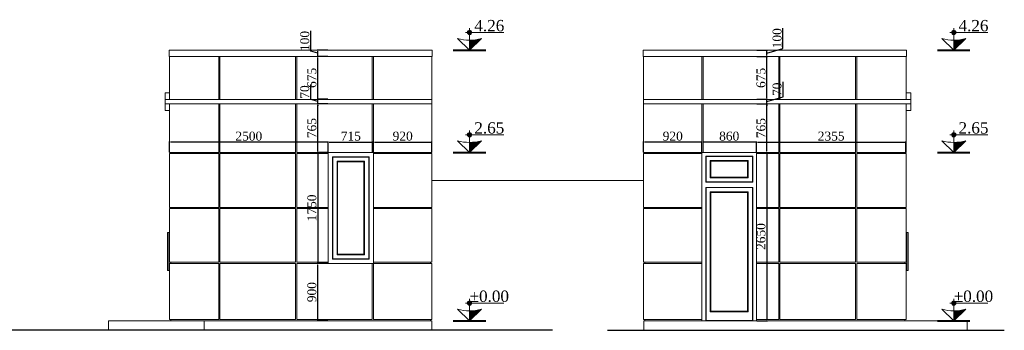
# Model space of a CAD drawing. Header units: feet. Extents: x 1874736 to 1903466, y 4612121 to 4660829.
# Tile 9 of 16: x 1887949 to 1903466, y 4642747 to 4647635. Entities that reach past the tile are written whole.
import ezdxf

# ---------------------------------------------------------------- set-up
doc = ezdxf.new("R2010")
doc.units = ezdxf.units.FT
doc.header["$MEASUREMENT"] = 0
doc.header["$PDMODE"] = 98
doc.header["$PDSIZE"] = 0.3
doc.styles.get("Standard").update_dxf_attribs({"font": 'times.ttf'})
doc.dimstyles.new('ISO-25', dxfattribs={"dimscale": 15, "dimtxt": 20, "dimasz": 2.5, "dimexe": 1.25, "dimexo": 0.625, "dimgap": 3, "dimtad": 1, "dimdec": 0, "dimtxsty": 'Standard', "dimcen": 2.5, "dimadec": 0, "dimazin": 0, "dimtfac": 1, "dimtdec": 0, "dimtmove": 0, "dimatfit": 3, "dimfxl": 1.25, "dimarcsym": 0})

# ---------------------------------------------------------------- blocks, each defined once
blk = doc.blocks.new('*D4981')
at = {"color": 0, "lineweight": -2, "transparency": 16777216}
for p, q in [((1892810, 4645551), (1892810, 4645719)), ((1892828, 4645710), (1893508, 4645710)), ((1893525, 4645551), (1893525, 4645719))]:
    blk.add_line(p, q, dxfattribs=at)
at = {"color": 0, "lineweight": 30, "transparency": 16777216}
for points in [[(1892828, 4645713), (1892828, 4645707), (1892810, 4645710)], [(1893508, 4645713), (1893508, 4645707), (1893525, 4645710)]]:
    blk.add_solid(points, dxfattribs=at)
at = {"layer": 'Defpoints', "color": 0, "lineweight": 30, "transparency": 16777216}
for p in [(1893525, 4645710), (1892810, 4645547), (1893525, 4645547)]:
    blk.add_point(p, dxfattribs=at)
at = {"color": 0, "lineweight": 5, "transparency": 16777216, "insert": (1893168, 4645802), "char_height": 140, "attachment_point": 5}
blk.add_mtext('715', dxfattribs=at)
blk = doc.blocks.new('*D4982')
at = {"color": 0, "lineweight": -2, "transparency": 16777216}
for p, q in [((1893525, 4645551), (1893525, 4645719)), ((1893543, 4645710), (1894428, 4645710)), ((1894445, 4645551), (1894445, 4645719))]:
    blk.add_line(p, q, dxfattribs=at)
at = {"color": 0, "lineweight": 30, "transparency": 16777216}
for points in [[(1893543, 4645713), (1893543, 4645707), (1893525, 4645710)], [(1894428, 4645713), (1894428, 4645707), (1894445, 4645710)]]:
    blk.add_solid(points, dxfattribs=at)
at = {"layer": 'Defpoints', "color": 0, "lineweight": 30, "transparency": 16777216}
for p in [(1894445, 4645710), (1893525, 4645547), (1894445, 4645547)]:
    blk.add_point(p, dxfattribs=at)
at = {"color": 0, "lineweight": 5, "transparency": 16777216, "insert": (1893985, 4645802), "char_height": 140, "attachment_point": 5}
blk.add_mtext('920', dxfattribs=at)
blk = doc.blocks.new('*D5003')
at = {"color": 0, "lineweight": -2, "transparency": 16777216}
for p, q in [((1890310, 4645551), (1890310, 4645719)), ((1892793, 4645710), (1890328, 4645710)), ((1892810, 4645551), (1892810, 4645719))]:
    blk.add_line(p, q, dxfattribs=at)
at = {"color": 0, "lineweight": 30, "transparency": 16777216}
for points in [[(1890328, 4645713), (1890328, 4645707), (1890310, 4645710)], [(1892793, 4645713), (1892793, 4645707), (1892810, 4645710)]]:
    blk.add_solid(points, dxfattribs=at)
at = {"layer": 'Defpoints', "color": 0, "lineweight": 30, "transparency": 16777216}
for p in [(1890310, 4645710), (1890310, 4645547), (1892810, 4645547)]:
    blk.add_point(p, dxfattribs=at)
at = {"color": 0, "lineweight": 5, "transparency": 16777216, "insert": (1891560, 4645802), "char_height": 140, "attachment_point": 5}
blk.add_mtext('2500', dxfattribs=at)
blk = doc.blocks.new('*D4983')
at = {"color": 0, "lineweight": -2, "transparency": 16777216}
for p, q in [((1892806, 4645547), (1892638, 4645547)), ((1892647, 4645529), (1892647, 4643814)), ((1892806, 4643797), (1892638, 4643797))]:
    blk.add_line(p, q, dxfattribs=at)
at = {"color": 0, "lineweight": 30, "transparency": 16777216}
for points in [[(1892644, 4645529), (1892650, 4645529), (1892647, 4645547)], [(1892644, 4643814), (1892650, 4643814), (1892647, 4643797)]]:
    blk.add_solid(points, dxfattribs=at)
at = {"layer": 'Defpoints', "color": 0, "lineweight": 30, "transparency": 16777216}
for p in [(1892810, 4645547), (1892647, 4643797), (1892810, 4643797)]:
    blk.add_point(p, dxfattribs=at)
at = {"color": 0, "lineweight": 5, "transparency": 16777216, "insert": (1892554, 4644672), "char_height": 140, "attachment_point": 5, "rotation": 90}
blk.add_mtext('1750', dxfattribs=at)
blk = doc.blocks.new('*D4984')
at = {"color": 0, "lineweight": -2, "transparency": 16777216}
for p, q in [((1892806, 4643797), (1892638, 4643797)), ((1892647, 4642914), (1892647, 4643779)), ((1892806, 4642897), (1892638, 4642897))]:
    blk.add_line(p, q, dxfattribs=at)
at = {"color": 0, "lineweight": 30, "transparency": 16777216}
for points in [[(1892644, 4643779), (1892650, 4643779), (1892647, 4643797)], [(1892644, 4642914), (1892650, 4642914), (1892647, 4642897)]]:
    blk.add_solid(points, dxfattribs=at)
at = {"layer": 'Defpoints', "color": 0, "lineweight": 30, "transparency": 16777216}
for p in [(1892647, 4643797), (1892810, 4643797), (1892810, 4642897)]:
    blk.add_point(p, dxfattribs=at)
at = {"color": 0, "lineweight": 5, "transparency": 16777216, "insert": (1892554, 4643347), "char_height": 140, "attachment_point": 5, "rotation": 90}
blk.add_mtext('900', dxfattribs=at)
blk = doc.blocks.new('*D5004')
at = {"color": 0, "lineweight": -2, "transparency": 16777216}
for p, q in [((1892806, 4646312), (1892638, 4646312)), ((1892647, 4645564), (1892647, 4646294)), ((1892806, 4645547), (1892638, 4645547))]:
    blk.add_line(p, q, dxfattribs=at)
at = {"color": 0, "lineweight": 30, "transparency": 16777216}
for points in [[(1892644, 4646294), (1892650, 4646294), (1892647, 4646312)], [(1892644, 4645564), (1892650, 4645564), (1892647, 4645547)]]:
    blk.add_solid(points, dxfattribs=at)
at = {"layer": 'Defpoints', "color": 0, "lineweight": 30, "transparency": 16777216}
for p in [(1892647, 4646312), (1892810, 4646312), (1892810, 4645547)]:
    blk.add_point(p, dxfattribs=at)
at = {"color": 0, "lineweight": 5, "transparency": 16777216, "insert": (1892554, 4645929), "char_height": 140, "attachment_point": 5, "rotation": 90}
blk.add_mtext('765', dxfattribs=at)
blk = doc.blocks.new('*D5005')
at = {"color": 0, "lineweight": -2, "transparency": 16777216}
for p, q in [((1892535, 4646380), (1892535, 4646614)), ((1892647, 4646399), (1892647, 4646417)), ((1892647, 4646347), (1892535, 4646380)), ((1892806, 4646382), (1892638, 4646382)), ((1892806, 4646312), (1892638, 4646312)), ((1892647, 4646312), (1892647, 4646382)), ((1892647, 4646312), (1892647, 4646382)), ((1892647, 4646294), (1892647, 4646277))]:
    blk.add_line(p, q, dxfattribs=at)
at = {"color": 0, "lineweight": 30, "transparency": 16777216}
for points in [[(1892644, 4646399), (1892650, 4646399), (1892647, 4646382)], [(1892644, 4646294), (1892650, 4646294), (1892647, 4646312)]]:
    blk.add_solid(points, dxfattribs=at)
at = {"layer": 'Defpoints', "color": 0, "lineweight": 30, "transparency": 16777216}
for p in [(1892647, 4646382), (1892810, 4646382), (1892810, 4646312)]:
    blk.add_point(p, dxfattribs=at)
at = {"color": 0, "lineweight": 5, "transparency": 16777216, "insert": (1892443, 4646497), "char_height": 140, "attachment_point": 5, "rotation": 90}
blk.add_mtext('70', dxfattribs=at)
blk = doc.blocks.new('*D4985')
at = {"color": 0, "lineweight": -2, "transparency": 16777216}
for p, q in [((1892806, 4647057), (1892638, 4647057)), ((1892647, 4646399), (1892647, 4647039)), ((1892806, 4646382), (1892638, 4646382))]:
    blk.add_line(p, q, dxfattribs=at)
at = {"color": 0, "lineweight": 30, "transparency": 16777216}
for points in [[(1892644, 4647039), (1892650, 4647039), (1892647, 4647057)], [(1892644, 4646399), (1892650, 4646399), (1892647, 4646382)]]:
    blk.add_solid(points, dxfattribs=at)
at = {"layer": 'Defpoints', "color": 0, "lineweight": 30, "transparency": 16777216}
for p in [(1892647, 4647057), (1892810, 4647057), (1892810, 4646382)]:
    blk.add_point(p, dxfattribs=at)
at = {"color": 0, "lineweight": 5, "transparency": 16777216, "insert": (1892554, 4646719), "char_height": 140, "attachment_point": 5, "rotation": 90}
blk.add_mtext('675', dxfattribs=at)
blk = doc.blocks.new('*D4986')
at = {"color": 0, "lineweight": -2, "transparency": 16777216}
for p, q in [((1892535, 4647140), (1892535, 4647460)), ((1892647, 4647107), (1892535, 4647140)), ((1892806, 4647157), (1892638, 4647157)), ((1892806, 4647057), (1892638, 4647057)), ((1892647, 4647074), (1892647, 4647139))]:
    blk.add_line(p, q, dxfattribs=at)
at = {"color": 0, "lineweight": 30, "transparency": 16777216}
for points in [[(1892644, 4647139), (1892650, 4647139), (1892647, 4647157)], [(1892644, 4647074), (1892650, 4647074), (1892647, 4647057)]]:
    blk.add_solid(points, dxfattribs=at)
at = {"layer": 'Defpoints', "color": 0, "lineweight": 30, "transparency": 16777216}
for p in [(1892647, 4647157), (1892810, 4647157), (1892810, 4647057)]:
    blk.add_point(p, dxfattribs=at)
at = {"color": 0, "lineweight": 5, "transparency": 16777216, "insert": (1892443, 4647300), "char_height": 140, "attachment_point": 5, "rotation": 90}
blk.add_mtext('100', dxfattribs=at)
blk = doc.blocks.new('A$C308031FF')
at = {"color": 0, "linetype": 'Continuous', "lineweight": 0, "extrusion": (0, 1, 0)}
for p, q in [((-40736, 35), (-36586, 35)), ((-40736, -65), (-40736, 35)), ((-36586, -65), (-36586, 35)), ((-40736, -65), (-36586, -65)), ((-40731, -740), (-40731, -65)), ((-39811, -740), (-39811, -65)), ((-39791, -65), (-39791, -740)), ((-38601, -740), (-38601, -65)), ((-38581, -65), (-38581, -740)), ((-37391, -740), (-37391, -65)), ((-37371, -65), (-37371, -740)), ((-36591, -740), (-36591, -65)), ((-36521, -740), (-40731, -740)), ((-40731, -810), (-40731, -740)), ((-36591, -635), (-36521, -635)), ((-36521, -645), (-36521, -635)), ((-36521, -717), (-36521, -645)), ((-36521, -717), (-36521, -740)), ((-36521, -740), (-36521, -810)), ((-40731, -810), (-36521, -810)), ((-40731, -1575), (-40731, -810)), ((-39811, -1575), (-39811, -810)), ((-39791, -810), (-39791, -1575)), ((-38601, -1575), (-38601, -810)), ((-38581, -810), (-38581, -1575)), ((-37391, -1575), (-37391, -810)), ((-37371, -810), (-37371, -1575)), ((-36591, -1575), (-36591, -810)), ((-36521, -915), (-36591, -915)), ((-36521, -917), (-36591, -917)), ((-36521, -810), (-36521, -883)), ((-36521, -915), (-36521, -883)), ((-40731, -1575), (-39811, -1575)), ((-39811, -1595), (-40731, -1595)), ((-40731, -2440), (-40731, -1595)), ((-40711, -1575), (-40711, -1595)), ((-39811, -1575), (-39811, -1595)), ((-39791, -1575), (-39811, -1575)), ((-39811, -2440), (-39811, -1595)), ((-39791, -1575), (-38601, -1575)), ((-39751, -2045), (-39751, -1635)), ((-39751, -1635), (-39011, -1635)), ((-39016, -1640), (-39746, -1640)), ((-39746, -1640), (-39746, -2040)), ((-39681, -1975), (-39681, -1705)), ((-39681, -1705), (-39081, -1705)), ((-39081, -1705), (-39081, -1975)), ((-39016, -2040), (-39016, -1640)), ((-39011, -1635), (-39011, -2045)), ((-38951, -1595), (-38951, -1575)), ((-38601, -1595), (-38951, -1595)), ((-38951, -1595), (-38951, -2440)), ((-38601, -2440), (-38601, -1595)), ((-38581, -1575), (-37391, -1575)), ((-37391, -1595), (-38581, -1595)), ((-38581, -1595), (-38581, -2440)), ((-37391, -2440), (-37391, -1595)), ((-37371, -1575), (-36591, -1575)), ((-36591, -1595), (-37371, -1595)), ((-37371, -1595), (-37371, -2440)), ((-36611, -1575), (-36611, -1595)), ((-36591, -2440), (-36591, -1595)), ((-39671, -1965), (-39671, -1715)), ((-39671, -1715), (-39091, -1715)), ((-39091, -1715), (-39091, -1965)), ((-39081, -1975), (-39681, -1975)), ((-39091, -1965), (-39671, -1965)), ((-39011, -2045), (-39751, -2045)), ((-39751, -2125), (-39011, -2125)), ((-39751, -4225), (-39751, -2125)), ((-39746, -2040), (-39016, -2040)), ((-39016, -2130), (-39746, -2130)), ((-39746, -2130), (-39746, -4220)), ((-39016, -4220), (-39016, -2130)), ((-39011, -2125), (-39011, -4225)), ((-39681, -4085), (-39681, -2195)), ((-39681, -2195), (-39081, -2195)), ((-39671, -4075), (-39671, -2205)), ((-39671, -2205), (-39091, -2205)), ((-39091, -2205), (-39091, -4075)), ((-39081, -2195), (-39081, -4085)), ((-40731, -2440), (-39811, -2440)), ((-39811, -2460), (-40731, -2460)), ((-40731, -3305), (-40731, -2460)), ((-40711, -2460), (-40711, -2440)), ((-39811, -2440), (-39811, -2460)), ((-39811, -3305), (-39811, -2460)), ((-38951, -2440), (-38601, -2440)), ((-38951, -2460), (-38951, -2440)), ((-38601, -2460), (-38951, -2460)), ((-38951, -2460), (-38951, -3305)), ((-38601, -3305), (-38601, -2460)), ((-38581, -2440), (-37391, -2440)), ((-37391, -2460), (-38581, -2460)), ((-38581, -2460), (-38581, -3305)), ((-37391, -3305), (-37391, -2460)), ((-37371, -2440), (-36591, -2440)), ((-36591, -2460), (-37371, -2460)), ((-37371, -2460), (-37371, -3305)), ((-36611, -2460), (-36611, -2440)), ((-36591, -3305), (-36591, -2460)), ((-36581, -2895), (-36591, -2895)), ((-36581, -2908), (-36591, -2908)), ((-36571, -2835), (-36581, -2835)), ((-36581, -2836), (-36581, -2895)), ((-36581, -2908), (-36581, -3362)), ((-36562, -2835), (-36571, -2835)), ((-36561, -2836), (-36561, -3434)), ((-40731, -3305), (-39811, -3305)), ((-39811, -3325), (-40731, -3325)), ((-40731, -4205), (-40731, -3325)), ((-40711, -3325), (-40711, -3305)), ((-39811, -3305), (-39811, -3325)), ((-39811, -4205), (-39811, -3325)), ((-38951, -3305), (-38601, -3305)), ((-38951, -3325), (-38951, -3305)), ((-38601, -3325), (-38951, -3325)), ((-38951, -3325), (-38951, -4205)), ((-38601, -4205), (-38601, -3325)), ((-38581, -3305), (-37391, -3305)), ((-37391, -3325), (-38581, -3325)), ((-38581, -3325), (-38581, -4205)), ((-37391, -4205), (-37391, -3325)), ((-37371, -3305), (-36591, -3305)), ((-36591, -3325), (-37371, -3325)), ((-37371, -3325), (-37371, -4205)), ((-36611, -3325), (-36611, -3305)), ((-36591, -4205), (-36591, -3325)), ((-36591, -3362), (-36581, -3362)), ((-36591, -3375), (-36581, -3375)), ((-36581, -3375), (-36581, -3434)), ((-36571, -3435), (-36581, -3435)), ((-36562, -3435), (-36571, -3435)), ((-39081, -4085), (-39681, -4085)), ((-39091, -4075), (-39671, -4075)), ((-40731, -4205), (-39811, -4205)), ((-40726, -4225), (-40396, -4225)), ((-40726, -4375), (-40726, -4225)), ((-40711, -4225), (-40711, -4205)), ((-40396, -4225), (-35632, -4225)), ((-39811, -4205), (-39811, -4225)), ((-39746, -4220), (-39016, -4220)), ((-38951, -4205), (-38601, -4205)), ((-38951, -4225), (-38951, -4205)), ((-38581, -4205), (-37391, -4205)), ((-37371, -4205), (-36591, -4205)), ((-36611, -4225), (-36611, -4205)), ((-35632, -4375), (-35632, -4225))]:
    blk.add_line(p, q, dxfattribs=at)
at = {"lineweight": 30}
blk.add_lwpolyline([(-41299, -4375), (-35045, -4375)], dxfattribs=at)
at = {"color": 0, "linetype": 'Continuous', "lineweight": 0, "extrusion": (0, 0, -1)}
for centre, start, end in [((36581, -2836), 360, 90), ((36562, -2836), 90, 180), ((36581, -3434), 270, 0), ((36562, -3434), 180, 270)]:
    blk.add_arc(centre, 0.667, start, end, dxfattribs=at)
at = {"color": 0, "linetype": 'Continuous', "lineweight": 0}
blk.add_rational_spline([(-36521, -915), (-36521, -917), (-36521, -917)], [0.974993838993, 0.969211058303, 0.968247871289], degree=2, dxfattribs=at)
for points, knots in [([(-36581, -2895), (-36581, -2895), (-36581, -2895), (-36581, -2895), (-36581, -2895), (-36581, -2896), (-36581, -2896), (-36580, -2896), (-36580, -2897), (-36580, -2897), (-36580, -2898), (-36579, -2898), (-36579, -2899), (-36579, -2900), (-36579, -2900), (-36579, -2901), (-36579, -2901), (-36579, -2902)], [47.082861, 47.082861, 47.082861, 47.082861, 49.033796, 49.033796, 50.984731, 50.984731, 52.935666, 52.935666, 54.886602, 54.886602, 56.859238, 56.859238, 58.831875, 58.831875, 60.804512, 60.804512, 62.777149, 62.777149, 62.777149, 62.777149]), ([(-36579, -2902), (-36579, -2902), (-36579, -2903), (-36579, -2904), (-36579, -2904), (-36579, -2905), (-36579, -2905), (-36580, -2906), (-36580, -2906), (-36580, -2907), (-36580, -2907), (-36581, -2908), (-36581, -2908), (-36581, -2908), (-36581, -2908), (-36581, -2908), (-36581, -2908), (-36581, -2908)], [0, 0, 0, 0, 1.972637, 1.972637, 3.945274, 3.945274, 5.91791, 5.91791, 7.890547, 7.890547, 9.841482, 9.841482, 11.792417, 11.792417, 13.743352, 13.743352, 15.694287, 15.694287, 15.694287, 15.694287]), ([(-36579, -3368), (-36579, -3368), (-36579, -3368), (-36579, -3367), (-36579, -3366), (-36579, -3365), (-36579, -3365), (-36580, -3364), (-36580, -3364), (-36580, -3363), (-36580, -3363), (-36581, -3363), (-36581, -3362), (-36581, -3362), (-36581, -3362), (-36581, -3362), (-36581, -3362), (-36581, -3362)], [0, 0, 0, 0, 1.972637, 1.972637, 3.945274, 3.945274, 5.91791, 5.91791, 7.890547, 7.890547, 9.841482, 9.841482, 11.792417, 11.792417, 13.743352, 13.743352, 15.694287, 15.694287, 15.694287, 15.694287]), ([(-36581, -3375), (-36581, -3375), (-36581, -3375), (-36581, -3375), (-36581, -3375), (-36581, -3374), (-36581, -3374), (-36580, -3374), (-36580, -3373), (-36580, -3373), (-36580, -3373), (-36579, -3372), (-36579, -3371), (-36579, -3371), (-36579, -3370), (-36579, -3369), (-36579, -3369), (-36579, -3368)], [47.082861, 47.082861, 47.082861, 47.082861, 49.033796, 49.033796, 50.984731, 50.984731, 52.935666, 52.935666, 54.886602, 54.886602, 56.859238, 56.859238, 58.831875, 58.831875, 60.804512, 60.804512, 62.777149, 62.777149, 62.777149, 62.777149])]:
    blk.add_open_spline(points, degree=3, knots=knots, dxfattribs=at)
blk = doc.blocks.new('*D5018')
at = {"color": 0, "lineweight": -2, "transparency": 16777216}
for p, q in [((1898701, 4645551), (1898701, 4645719)), ((1899543, 4645710), (1898718, 4645710)), ((1899561, 4645551), (1899561, 4645719))]:
    blk.add_line(p, q, dxfattribs=at)
at = {"color": 0, "lineweight": 5, "transparency": 16777216}
for points in [[(1898718, 4645713), (1898718, 4645707), (1898701, 4645710)], [(1899543, 4645713), (1899543, 4645707), (1899561, 4645710)]]:
    blk.add_solid(points, dxfattribs=at)
at = {"layer": 'Defpoints', "color": 0, "lineweight": 5, "transparency": 16777216}
for p in [(1898701, 4645710), (1898701, 4645547), (1899561, 4645547)]:
    blk.add_point(p, dxfattribs=at)
at = {"color": 0, "lineweight": 5, "transparency": 16777216, "insert": (1899131, 4645802), "char_height": 140, "attachment_point": 5}
blk.add_mtext('860', dxfattribs=at)
blk = doc.blocks.new('*D5019')
at = {"color": 0, "lineweight": -2, "transparency": 16777216}
for p, q in [((1897781, 4645551), (1897781, 4645719)), ((1898683, 4645710), (1897798, 4645710)), ((1898701, 4645551), (1898701, 4645719))]:
    blk.add_line(p, q, dxfattribs=at)
at = {"color": 0, "lineweight": 5, "transparency": 16777216}
for points in [[(1897798, 4645713), (1897798, 4645707), (1897781, 4645710)], [(1898683, 4645713), (1898683, 4645707), (1898701, 4645710)]]:
    blk.add_solid(points, dxfattribs=at)
at = {"layer": 'Defpoints', "color": 0, "lineweight": 5, "transparency": 16777216}
for p in [(1897781, 4645710), (1897781, 4645547), (1898701, 4645547)]:
    blk.add_point(p, dxfattribs=at)
at = {"color": 0, "lineweight": 5, "transparency": 16777216, "insert": (1898241, 4645802), "char_height": 140, "attachment_point": 5}
blk.add_mtext('920', dxfattribs=at)
blk = doc.blocks.new('*D5023')
at = {"color": 0, "lineweight": -2, "transparency": 16777216}
for p, q in [((1899561, 4645551), (1899561, 4645719)), ((1899578, 4645710), (1901898, 4645710)), ((1901916, 4645551), (1901916, 4645719))]:
    blk.add_line(p, q, dxfattribs=at)
at = {"color": 0, "lineweight": 5, "transparency": 16777216}
for points in [[(1899578, 4645713), (1899578, 4645707), (1899561, 4645710)], [(1901898, 4645713), (1901898, 4645707), (1901916, 4645710)]]:
    blk.add_solid(points, dxfattribs=at)
at = {"layer": 'Defpoints', "color": 0, "lineweight": 5, "transparency": 16777216}
for p in [(1901916, 4645710), (1899561, 4645547), (1901916, 4645547)]:
    blk.add_point(p, dxfattribs=at)
at = {"color": 0, "lineweight": 5, "transparency": 16777216, "insert": (1900738, 4645802), "char_height": 140, "attachment_point": 5}
blk.add_mtext('2355', dxfattribs=at)
blk = doc.blocks.new('*D5020')
at = {"color": 0, "lineweight": -2, "transparency": 16777216}
for p, q in [((1899565, 4645547), (1899733, 4645547)), ((1899724, 4645529), (1899724, 4642914)), ((1899565, 4642897), (1899733, 4642897))]:
    blk.add_line(p, q, dxfattribs=at)
at = {"color": 0, "lineweight": 5, "transparency": 16777216}
for points in [[(1899721, 4645529), (1899727, 4645529), (1899724, 4645547)], [(1899721, 4642914), (1899727, 4642914), (1899724, 4642897)]]:
    blk.add_solid(points, dxfattribs=at)
at = {"layer": 'Defpoints', "color": 0, "lineweight": 5, "transparency": 16777216}
for p in [(1899561, 4645547), (1899561, 4642897), (1899724, 4642897)]:
    blk.add_point(p, dxfattribs=at)
at = {"color": 0, "lineweight": 5, "transparency": 16777216, "insert": (1899632, 4644222), "char_height": 140, "attachment_point": 5, "rotation": 90}
blk.add_mtext('2650', dxfattribs=at)
blk = doc.blocks.new('*D5024')
at = {"color": 0, "lineweight": -2, "transparency": 16777216}
for p, q in [((1899565, 4646312), (1899733, 4646312)), ((1899724, 4645564), (1899724, 4646294)), ((1899565, 4645547), (1899733, 4645547))]:
    blk.add_line(p, q, dxfattribs=at)
at = {"color": 0, "lineweight": 5, "transparency": 16777216}
for points in [[(1899721, 4646294), (1899727, 4646294), (1899724, 4646312)], [(1899721, 4645564), (1899727, 4645564), (1899724, 4645547)]]:
    blk.add_solid(points, dxfattribs=at)
at = {"layer": 'Defpoints', "color": 0, "lineweight": 5, "transparency": 16777216}
for p in [(1899561, 4646312), (1899724, 4646312), (1899561, 4645547)]:
    blk.add_point(p, dxfattribs=at)
at = {"color": 0, "lineweight": 5, "transparency": 16777216, "insert": (1899632, 4645929), "char_height": 140, "attachment_point": 5, "rotation": 90}
blk.add_mtext('765', dxfattribs=at)
blk = doc.blocks.new('*D5025')
at = {"color": 0, "lineweight": -2, "transparency": 16777216}
for p, q in [((1899979, 4646423), (1899979, 4646657)), ((1899724, 4646347), (1899979, 4646423)), ((1899724, 4646399), (1899724, 4646417)), ((1899565, 4646382), (1899733, 4646382)), ((1899565, 4646312), (1899733, 4646312)), ((1899724, 4646312), (1899724, 4646382)), ((1899724, 4646312), (1899724, 4646382)), ((1899724, 4646294), (1899724, 4646277))]:
    blk.add_line(p, q, dxfattribs=at)
at = {"color": 0, "lineweight": 5, "transparency": 16777216}
for points in [[(1899721, 4646399), (1899727, 4646399), (1899724, 4646382)], [(1899721, 4646294), (1899727, 4646294), (1899724, 4646312)]]:
    blk.add_solid(points, dxfattribs=at)
at = {"layer": 'Defpoints', "color": 0, "lineweight": 5, "transparency": 16777216}
for p in [(1899561, 4646382), (1899561, 4646312), (1899724, 4646382)]:
    blk.add_point(p, dxfattribs=at)
at = {"color": 0, "lineweight": 5, "transparency": 16777216, "insert": (1899886, 4646540), "char_height": 140, "attachment_point": 5, "rotation": 90}
blk.add_mtext('70', dxfattribs=at)
blk = doc.blocks.new('*D5021')
at = {"color": 0, "lineweight": -2, "transparency": 16777216}
for p, q in [((1899565, 4647057), (1899733, 4647057)), ((1899724, 4646399), (1899724, 4647039)), ((1899565, 4646382), (1899733, 4646382))]:
    blk.add_line(p, q, dxfattribs=at)
at = {"color": 0, "lineweight": 5, "transparency": 16777216}
for points in [[(1899721, 4647039), (1899727, 4647039), (1899724, 4647057)], [(1899721, 4646399), (1899727, 4646399), (1899724, 4646382)]]:
    blk.add_solid(points, dxfattribs=at)
at = {"layer": 'Defpoints', "color": 0, "lineweight": 5, "transparency": 16777216}
for p in [(1899561, 4647057), (1899724, 4647057), (1899561, 4646382)]:
    blk.add_point(p, dxfattribs=at)
at = {"color": 0, "lineweight": 5, "transparency": 16777216, "insert": (1899632, 4646719), "char_height": 140, "attachment_point": 5, "rotation": 90}
blk.add_mtext('675', dxfattribs=at)
blk = doc.blocks.new('*D5022')
at = {"color": 0, "lineweight": -2, "transparency": 16777216}
for p, q in [((1899978, 4647183), (1899978, 4647503)), ((1899724, 4647107), (1899978, 4647183)), ((1899565, 4647157), (1899733, 4647157)), ((1899565, 4647057), (1899733, 4647057)), ((1899724, 4647074), (1899724, 4647139))]:
    blk.add_line(p, q, dxfattribs=at)
at = {"color": 0, "lineweight": 5, "transparency": 16777216}
for points in [[(1899721, 4647139), (1899727, 4647139), (1899724, 4647157)], [(1899721, 4647074), (1899727, 4647074), (1899724, 4647057)]]:
    blk.add_solid(points, dxfattribs=at)
at = {"layer": 'Defpoints', "color": 0, "lineweight": 5, "transparency": 16777216}
for p in [(1899561, 4647157), (1899561, 4647057), (1899724, 4647157)]:
    blk.add_point(p, dxfattribs=at)
at = {"color": 0, "lineweight": 5, "transparency": 16777216, "insert": (1899886, 4647343), "char_height": 140, "attachment_point": 5, "rotation": 90}
blk.add_mtext('100', dxfattribs=at)

msp = doc.modelspace()

# ---------------------------------------------------------------- hatches: boundary and pattern name
for points in [[(1895039.2, 4647467.1, 0.4142136), (1895006.1, 4647434), (1895039.2, 4647434)], [(1895039.2, 4647434), (1895006.1, 4647434, 0.4142136), (1895039.2, 4647400.9)], [(1895039.2, 4647467.1), (1895039.2, 4647434), (1895072.3, 4647434, 0.4142136)], [(1895072.3, 4647434), (1895039.2, 4647434), (1895039.2, 4647400.9, 0.4142136)], [(1895228.9, 4647338, -0.063683), (1895039.2, 4647313.7), (1895039.2, 4647156.6)], [(1902669.5, 4647467.1, 0.4142136), (1902636.4, 4647434), (1902669.5, 4647434)], [(1902669.5, 4647434), (1902636.4, 4647434, 0.4142136), (1902669.5, 4647400.9)], [(1902669.5, 4647467.1), (1902669.5, 4647434), (1902702.6, 4647434, 0.4142136)], [(1902702.6, 4647434), (1902669.5, 4647434), (1902669.5, 4647400.9, 0.4142136)], [(1902859.2, 4647338, -0.063683), (1902669.5, 4647313.7), (1902669.5, 4647156.6)], [(1895039.2, 4645857.1, 0.4142136), (1895006.1, 4645824), (1895039.2, 4645824)], [(1895039.2, 4645824), (1895006.1, 4645824, 0.4142136), (1895039.2, 4645790.9)], [(1895039.2, 4645857.1), (1895039.2, 4645824), (1895072.3, 4645824, 0.4142136)], [(1895072.3, 4645824), (1895039.2, 4645824), (1895039.2, 4645790.9, 0.4142136)], [(1902669.5, 4645857.1, 0.4142136), (1902636.4, 4645824), (1902669.5, 4645824)], [(1902669.5, 4645824), (1902636.4, 4645824, 0.4142136), (1902669.5, 4645790.9)], [(1902669.5, 4645857.1), (1902669.5, 4645824), (1902702.6, 4645824, 0.4142136)], [(1902702.6, 4645824), (1902669.5, 4645824), (1902669.5, 4645790.9, 0.4142136)], [(1895228.9, 4645728, -0.063683), (1895039.2, 4645703.7), (1895039.2, 4645546.6)], [(1902859.2, 4645728, -0.063683), (1902669.5, 4645703.7), (1902669.5, 4645546.6)], [(1895039.2, 4643207.1, 0.4142136), (1895006.1, 4643174), (1895039.2, 4643174)], [(1895039.2, 4643174), (1895006.1, 4643174, 0.4142136), (1895039.2, 4643140.9)], [(1895039.2, 4643207.1), (1895039.2, 4643174), (1895072.3, 4643174, 0.4142136)], [(1895072.3, 4643174), (1895039.2, 4643174), (1895039.2, 4643140.9, 0.4142136)], [(1902669.5, 4643207.1, 0.4142136), (1902636.4, 4643174), (1902669.5, 4643174)], [(1902669.5, 4643174), (1902636.4, 4643174, 0.4142136), (1902669.5, 4643140.9)], [(1902669.5, 4643207.1), (1902669.5, 4643174), (1902702.6, 4643174, 0.4142136)], [(1902702.6, 4643174), (1902669.5, 4643174), (1902669.5, 4643140.9, 0.4142136)], [(1895228.9, 4643078, -0.063683), (1895039.2, 4643053.7), (1895039.2, 4642896.6)], [(1902859.2, 4643078, -0.063683), (1902669.5, 4643053.7), (1902669.5, 4642896.6)]]:
    msp.add_hatch(color=1).paths.add_polyline_path(points)

# ---------------------------------------------------------------- linework, layer by layer
at = {"color": 0, "linetype": 'Continuous', "lineweight": 0, "extrusion": (0, 1, 0)}
for p, q in [((1890305, 4647156.6, -26089.3), (1894450, 4647156.6, -26089.3)), ((1890305, 4647056.6, -26089.3), (1890305, 4647156.6, -26089.3)), ((1890305, 4647056.6, -26089.3), (1894450, 4647056.6, -26089.3)), ((1890310, 4646381.6, -26089.3), (1890310, 4647056.6, -26089.3)), ((1891085, 4646381.6, -26089.3), (1891085, 4647056.6, -26089.3)), ((1891105, 4647056.6, -26089.3), (1891105, 4646381.6, -26089.3)), ((1892295, 4646381.6, -26089.3), (1892295, 4647056.6, -26089.3)), ((1892315, 4647056.6, -26089.3), (1892315, 4646381.6, -26089.3)), ((1893505, 4646381.6, -26089.3), (1893505, 4647056.6, -26089.3)), ((1893525, 4647056.6, -26089.3), (1893525, 4646381.6, -26089.3)), ((1894445, 4646381.6, -26089.3), (1894445, 4647056.6, -26089.3)), ((1894450, 4647056.6, -26089.3), (1894450, 4647156.6, -26089.3)), ((1890240, 4646486.6, -26089.3), (1890240, 4646486.6, -26089.3)), ((1890240, 4646486.6, -26089.3), (1890240, 4646481.1, -26089.3)), ((1890310, 4646486.6, -26089.3), (1890240, 4646486.6, -26089.3)), ((1890310, 4646486.6, -26089.3), (1890240, 4646486.6, -26089.3)), ((1890240, 4646481.1, -26089.3), (1890240, 4646463.1, -26089.3)), ((1890240, 4646463.1, -26089.3), (1890240, 4646391.6, -26089.3)), ((1890240, 4646381.6, -26089.3), (1890240, 4646391.6, -26089.3)), ((1890240, 4646381.6, -26089.3), (1890240, 4646311.6, -26089.3)), ((1890240, 4646381.6, -26089.3), (1894445, 4646381.6, -26089.3)), ((1890240, 4646238.1, -26089.3), (1890240, 4646311.6, -26089.3)), ((1894445, 4646311.6, -26089.3), (1890240, 4646311.6, -26089.3)), ((1890310, 4645546.6, -26089.3), (1890310, 4646311.6, -26089.3)), ((1891085, 4645546.6, -26089.3), (1891085, 4646311.6, -26089.3)), ((1891105, 4646311.6, -26089.3), (1891105, 4645546.6, -26089.3)), ((1892295, 4645546.6, -26089.3), (1892295, 4646311.6, -26089.3)), ((1892315, 4646311.6, -26089.3), (1892315, 4645546.6, -26089.3)), ((1893505, 4645546.6, -26089.3), (1893505, 4646311.6, -26089.3)), ((1893525, 4646311.6, -26089.3), (1893525, 4645546.6, -26089.3)), ((1894445, 4645546.6, -26089.3), (1894445, 4646311.6, -26089.3)), ((1890240, 4646238.1, -26089.3), (1890240, 4646206.6, -26089.3)), ((1890240, 4646206.6, -26089.3), (1890240, 4646206.6, -26089.3)), ((1890240, 4646206.6, -26089.3), (1890310, 4646206.6, -26089.3)), ((1890310, 4646206.6, -26089.3), (1890240, 4646206.6, -26089.3)), ((1890240, 4646205.1, -26089.3), (1890310, 4646205.1, -26089.3)), ((1890310, 4645546.6, -26089.3), (1891085, 4645546.6, -26089.3)), ((1891085, 4645526.6, -26089.3), (1890310, 4645526.6, -26089.3)), ((1890310, 4644681.6, -26089.3), (1890310, 4645526.6, -26089.3)), ((1890330, 4645546.6, -26089.3), (1890330, 4645526.6, -26089.3)), ((1891085, 4644681.6, -26089.3), (1891085, 4645526.6, -26089.3)), ((1891105, 4645546.6, -26089.3), (1892295, 4645546.6, -26089.3)), ((1892295, 4645526.6, -26089.3), (1891105, 4645526.6, -26089.3)), ((1891105, 4645526.6, -26089.3), (1891105, 4644681.6, -26089.3)), ((1892295, 4644681.6, -26089.3), (1892295, 4645526.6, -26089.3)), ((1892315, 4645546.6, -26089.3), (1893505, 4645546.6, -26089.3)), ((1892810, 4645526.6, -26089.3), (1892315, 4645526.6, -26089.3)), ((1892315, 4645526.6, -26089.3), (1892315, 4644681.6, -26089.3)), ((1892810, 4645546.6, -26089.3), (1892810, 4645526.6, -26089.3)), ((1892810, 4644681.6, -26089.3), (1892810, 4645526.6, -26089.3)), ((1892880, 4645476.6, -26089.3), (1893455, 4645476.6, -26089.3)), ((1892880, 4643866.6, -26089.3), (1892880, 4645476.6, -26089.3)), ((1893450, 4645471.6, -26089.3), (1892885, 4645471.6, -26089.3)), ((1892885, 4645471.6, -26089.3), (1892885, 4643871.6, -26089.3)), ((1893450, 4645471.6, -26089.3), (1893450, 4643871.6, -26089.3)), ((1893455, 4645476.6, -26089.3), (1893455, 4643866.6, -26089.3)), ((1893525, 4645546.6, -26089.3), (1893505, 4645546.6, -26089.3)), ((1893525, 4645526.6, -26089.3), (1893525, 4645546.6, -26089.3)), ((1893525, 4645546.6, -26089.3), (1894445, 4645546.6, -26089.3)), ((1894445, 4645526.6, -26089.3), (1893525, 4645526.6, -26089.3)), ((1893525, 4645526.6, -26089.3), (1893525, 4644681.6, -26089.3)), ((1894425, 4645546.6, -26089.3), (1894425, 4645526.6, -26089.3)), ((1894445, 4644681.6, -26089.3), (1894445, 4645526.6, -26089.3)), ((1892950, 4645406.6, -26089.3), (1893385, 4645406.6, -26089.3)), ((1892950, 4645406.6, -26089.3), (1892950, 4643936.6, -26089.3)), ((1893375, 4645396.6, -26089.3), (1892960, 4645396.6, -26089.3)), ((1892960, 4645396.6, -26089.3), (1892960, 4643946.6, -26089.3)), ((1893375, 4645396.6, -26089.3), (1893375, 4643946.6, -26089.3)), ((1893385, 4645406.6, -26089.3), (1893385, 4643936.6, -26089.3)), ((1890310, 4644681.6, -26089.3), (1891085, 4644681.6, -26089.3)), ((1891085, 4644661.6, -26089.3), (1890310, 4644661.6, -26089.3)), ((1890310, 4643816.6, -26089.3), (1890310, 4644661.6, -26089.3)), ((1890330, 4644661.6, -26089.3), (1890330, 4644681.6, -26089.3)), ((1891085, 4643816.6, -26089.3), (1891085, 4644661.6, -26089.3)), ((1891105, 4644681.6, -26089.3), (1892295, 4644681.6, -26089.3)), ((1892295, 4644661.6, -26089.3), (1891105, 4644661.6, -26089.3)), ((1891105, 4644661.6, -26089.3), (1891105, 4643816.6, -26089.3)), ((1892295, 4643816.6, -26089.3), (1892295, 4644661.6, -26089.3)), ((1892315, 4644681.6, -26089.3), (1892810, 4644681.6, -26089.3)), ((1892810, 4644661.6, -26089.3), (1892315, 4644661.6, -26089.3)), ((1892315, 4644661.6, -26089.3), (1892315, 4643816.6, -26089.3)), ((1892810, 4644681.6, -26089.3), (1892810, 4644661.6, -26089.3)), ((1892810, 4643816.6, -26089.3), (1892810, 4644661.6, -26089.3)), ((1893525, 4644661.6, -26089.3), (1893525, 4644681.6, -26089.3)), ((1893525, 4644681.6, -26089.3), (1894445, 4644681.6, -26089.3)), ((1894445, 4644661.6, -26089.3), (1893525, 4644661.6, -26089.3)), ((1893525, 4644661.6, -26089.3), (1893525, 4643816.6, -26089.3)), ((1894425, 4644661.6, -26089.3), (1894425, 4644681.6, -26089.3)), ((1894445, 4643816.6, -26089.3), (1894445, 4644661.6, -26089.3)), ((1890280, 4644285.9, -26089.3), (1890280, 4643687.2, -26089.3)), ((1890299.4, 4644286.6, -26089.3), (1890280.7, 4644286.6, -26089.3)), ((1890300, 4644285.9, -26089.3), (1890300, 4644226.6, -26089.3)), ((1890300, 4644226.6, -26089.3), (1890310, 4644226.6, -26089.3)), ((1890300, 4644213.2, -26089.3), (1890300, 4643759.9, -26089.3)), ((1890300, 4644213.2, -26089.3), (1890310, 4644213.2, -26089.3)), ((1892950, 4643936.6, -26089.3), (1893385, 4643936.6, -26089.3)), ((1893375, 4643946.6, -26089.3), (1892960, 4643946.6, -26089.3)), ((1890310, 4643759.9, -26089.3), (1890300, 4643759.9, -26089.3)), ((1890310, 4643816.6, -26089.3), (1891085, 4643816.6, -26089.3)), ((1891085, 4643796.6, -26089.3), (1890310, 4643796.6, -26089.3)), ((1890310, 4642916.6, -26089.3), (1890310, 4643796.6, -26089.3)), ((1890330, 4643796.6, -26089.3), (1890330, 4643816.6, -26089.3)), ((1891085, 4642916.6, -26089.3), (1891085, 4643796.6, -26089.3)), ((1891105, 4643816.6, -26089.3), (1892295, 4643816.6, -26089.3)), ((1892295, 4643796.6, -26089.3), (1891105, 4643796.6, -26089.3)), ((1891105, 4643796.6, -26089.3), (1891105, 4642916.6, -26089.3)), ((1892295, 4642916.6, -26089.3), (1892295, 4643796.6, -26089.3)), ((1892315, 4643816.6, -26089.3), (1892810, 4643816.6, -26089.3)), ((1893505, 4643796.6, -26089.3), (1892315, 4643796.6, -26089.3)), ((1892315, 4643796.6, -26089.3), (1892315, 4642916.6, -26089.3)), ((1892810, 4643816.6, -26089.3), (1892810, 4643796.6, -26089.3)), ((1892880, 4643866.6, -26089.3), (1893455, 4643866.6, -26089.3)), ((1893450, 4643871.6, -26089.3), (1892885, 4643871.6, -26089.3)), ((1893505, 4642916.6, -26089.3), (1893505, 4643796.6, -26089.3)), ((1893505, 4643796.6, -26089.3), (1893525, 4643796.6, -26089.3)), ((1893525, 4643796.6, -26089.3), (1893525, 4643816.6, -26089.3)), ((1893525, 4643816.6, -26089.3), (1894445, 4643816.6, -26089.3)), ((1894445, 4643796.6, -26089.3), (1893525, 4643796.6, -26089.3)), ((1893525, 4643796.6, -26089.3), (1893525, 4642916.6, -26089.3)), ((1894425, 4643796.6, -26089.3), (1894425, 4643816.6, -26089.3)), ((1894445, 4642916.6, -26089.3), (1894445, 4643796.6, -26089.3)), ((1890299.4, 4643686.6, -26089.3), (1890280.7, 4643686.6, -26089.3)), ((1890300, 4643746.6, -26089.3), (1890300, 4643687.2, -26089.3)), ((1890310, 4643746.6, -26089.3), (1890300, 4643746.6, -26089.3)), ((1889350.4, 4642896.6, -26089.3), (1890855, 4642896.6, -26089.3)), ((1889350.4, 4642746.6, -26089.3), (1889350.4, 4642896.6, -26089.3)), ((1890310, 4642916.6, -26089.3), (1891085, 4642916.6, -26089.3)), ((1890330, 4642896.6, -26089.3), (1890330, 4642916.6, -26089.3)), ((1890855, 4642896.6, -26089.3), (1894445, 4642896.6, -26089.3)), ((1890855, 4642746.6, -26089.3), (1890855, 4642896.6, -26089.3)), ((1891105, 4642916.6, -26089.3), (1892295, 4642916.6, -26089.3)), ((1892315, 4642916.6, -26089.3), (1893505, 4642916.6, -26089.3)), ((1893525, 4642916.6, -26089.3), (1894445, 4642916.6, -26089.3)), ((1894425, 4642896.6, -26089.3), (1894425, 4642916.6, -26089.3)), ((1894445, 4642746.6, -26089.3), (1894445, 4642896.6, -26089.3))]:
    msp.add_line(p, q, dxfattribs=at)
at = {"color": 0, "linetype": 'Continuous', "lineweight": 30, "extrusion": (0, 1, 0)}
msp.add_line((1896345.9, 4642746.6, -26089.3), (1874736, 4642746.6, -26089.3), dxfattribs=at)
at = {"lineweight": 9, "elevation": -26089.3}
for points in [[(1895039.2, 4647156.6), (1895039.2, 4647501.2)], [(1902669.5, 4647156.6), (1902669.5, 4647501.2)], [(1894976.2, 4647434), (1895577.1, 4647434)], [(1902606.5, 4647434), (1903207.4, 4647434)], [(1894976.2, 4645824), (1895577.1, 4645824)], [(1895039.2, 4645546.6), (1895039.2, 4645891.2)], [(1902606.5, 4645824), (1903207.4, 4645824)], [(1902669.5, 4645546.6), (1902669.5, 4645891.2)], [(1894976.2, 4643174), (1895577.1, 4643174)], [(1895039.2, 4642896.6), (1895039.2, 4643241.2)], [(1902606.5, 4643174), (1903207.4, 4643174)], [(1902669.5, 4642896.6), (1902669.5, 4643241.2)]]:
    msp.add_lwpolyline(points, dxfattribs=at)
for points in [[(1895228.9, 4647338), (1895039.2, 4647156.6), (1894849.5, 4647338, 0.1278847)], [(1902859.2, 4647338), (1902669.5, 4647156.6), (1902479.8, 4647338, 0.1278847)], [(1895228.9, 4645728), (1895039.2, 4645546.6), (1894849.5, 4645728, 0.1278847)], [(1902859.2, 4645728), (1902669.5, 4645546.6), (1902479.8, 4645728, 0.1278847)], [(1895228.9, 4643078), (1895039.2, 4642896.6), (1894849.5, 4643078, 0.1278847)], [(1902859.2, 4643078), (1902669.5, 4642896.6), (1902479.8, 4643078, 0.1278847)]]:
    msp.add_lwpolyline(points, format="xyb", close=True, dxfattribs=at)
at = {"lineweight": 40, "elevation": -26089.3}
for points in [[(1894783, 4647156.6), (1895295.4, 4647156.6)], [(1902413.3, 4647156.6), (1902925.7, 4647156.6)], [(1894783, 4645546.6), (1895295.4, 4645546.6)], [(1902413.3, 4645546.6), (1902925.7, 4645546.6)], [(1894783, 4642896.6), (1895295.4, 4642896.6)], [(1902413.3, 4642896.6), (1902925.7, 4642896.6)]]:
    msp.add_lwpolyline(points, dxfattribs=at)
at = {"color": 0, "linetype": 'Continuous', "lineweight": 0, "elevation": -26089.3}
msp.add_lwpolyline([(1894445, 4646381.6), (1894445, 4646311.6)], dxfattribs=at)
at = {"color": 1, "lineweight": 5, "elevation": -26089.3}
msp.add_lwpolyline([(1894445, 4645104.1), (1897780.6, 4645104.1)], dxfattribs=at)
at = {"lineweight": 9}
for centre in [(1895039.2, 4647434, -26089.3), (1902669.5, 4647434, -26089.3), (1895039.2, 4645824, -26089.3), (1902669.5, 4645824, -26089.3), (1895039.2, 4643174, -26089.3), (1902669.5, 4643174, -26089.3)]:
    msp.add_circle(centre, 33.1, dxfattribs=at)
at = {"color": 0, "linetype": 'Continuous', "lineweight": 0, "extrusion": (0, 0, -1)}
for centre, start, end in [((-1890280.7, 4644285.9, 26089.3), 0, 90), ((-1890299.4, 4644285.9, 26089.3), 90, 180), ((-1890280.7, 4643687.2, 26089.3), 270, 0), ((-1890299.4, 4643687.2, 26089.3), 180, 270)]:
    msp.add_arc(centre, 0.667, start, end, dxfattribs=at)
at = {"color": 0, "linetype": 'Continuous', "lineweight": 0}
msp.add_rational_spline([(1890240, 4646205.1, -26089.3), (1890240, 4646205.1, -26089.3), (1890240, 4646206.6, -26089.3)], [0.968247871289, 0.967286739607, 0.971124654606], degree=2, dxfattribs=at)
for points in [[(1890300, 4644213.2, -26089.3), (1890300, 4644213.2, -26089.3), (1890300, 4644213.3, -26089.3), (1890299.9, 4644213.4, -26089.3), (1890299.8, 4644213.6, -26089.3), (1890299.6, 4644213.9, -26089.3), (1890299.5, 4644214.1, -26089.3), (1890299.2, 4644214.6, -26089.3), (1890299, 4644214.9, -26089.3), (1890298.7, 4644215.5, -26089.3), (1890298.5, 4644215.8, -26089.3), (1890298.2, 4644216.5, -26089.3), (1890298.1, 4644216.9, -26089.3), (1890297.8, 4644217.7, -26089.3), (1890297.7, 4644218.1, -26089.3), (1890297.5, 4644219, -26089.3), (1890297.5, 4644219.5, -26089.3), (1890297.5, 4644220.3, -26089.3), (1890297.5, 4644220.8, -26089.3), (1890297.7, 4644221.7, -26089.3), (1890297.8, 4644222.1, -26089.3), (1890298.1, 4644222.9, -26089.3), (1890298.2, 4644223.3, -26089.3), (1890298.5, 4644224, -26089.3), (1890298.7, 4644224.3, -26089.3), (1890299, 4644224.9, -26089.3), (1890299.2, 4644225.2, -26089.3), (1890299.5, 4644225.7, -26089.3), (1890299.6, 4644225.9, -26089.3), (1890299.8, 4644226.2, -26089.3), (1890299.9, 4644226.3, -26089.3), (1890300, 4644226.5, -26089.3), (1890300, 4644226.6, -26089.3), (1890300, 4644226.6, -26089.3)], [(1890300, 4643759.9, -26089.3), (1890300, 4643759.9, -26089.3), (1890300, 4643759.9, -26089.3), (1890299.9, 4643759.7, -26089.3), (1890299.8, 4643759.5, -26089.3), (1890299.6, 4643759.2, -26089.3), (1890299.5, 4643759, -26089.3), (1890299.2, 4643758.5, -26089.3), (1890299, 4643758.2, -26089.3), (1890298.7, 4643757.7, -26089.3), (1890298.5, 4643757.3, -26089.3), (1890298.2, 4643756.6, -26089.3), (1890298.1, 4643756.2, -26089.3), (1890297.8, 4643755.4, -26089.3), (1890297.7, 4643755, -26089.3), (1890297.5, 4643754.1, -26089.3), (1890297.5, 4643753.7, -26089.3), (1890297.5, 4643752.8, -26089.3), (1890297.5, 4643752.3, -26089.3), (1890297.7, 4643751.5, -26089.3), (1890297.8, 4643751, -26089.3), (1890298.1, 4643750.2, -26089.3), (1890298.2, 4643749.8, -26089.3), (1890298.5, 4643749.1, -26089.3), (1890298.7, 4643748.8, -26089.3), (1890299, 4643748.2, -26089.3), (1890299.2, 4643748, -26089.3), (1890299.5, 4643747.5, -26089.3), (1890299.6, 4643747.3, -26089.3), (1890299.8, 4643746.9, -26089.3), (1890299.9, 4643746.8, -26089.3), (1890300, 4643746.6, -26089.3), (1890300, 4643746.6, -26089.3), (1890300, 4643746.6, -26089.3)]]:
    msp.add_open_spline(points, degree=3, knots=[15.6942871, 15.6942871, 15.6942871, 15.6942871, 17.6452222, 17.6452222, 19.5961572, 19.5961572, 21.5470922, 21.5470922, 23.4980272, 23.4980272, 25.470664, 25.470664, 27.4433008, 27.4433008, 29.4159375, 29.4159375, 31.3885743, 31.3885743, 33.361211, 33.361211, 35.3338478, 35.3338478, 37.3064846, 37.3064846, 39.2791213, 39.2791213, 41.2300563, 41.2300563, 43.1809914, 43.1809914, 45.1319264, 45.1319264, 47.0828614, 47.0828614, 47.0828614, 47.0828614], dxfattribs=at)

# ---------------------------------------------------------------- block references
msp.add_blockref('A$C308031FF', (1938511.8, 4647121.6, -26089.3), dxfattribs=at)

# ---------------------------------------------------------------- texts
at = {"lineweight": 9, "width": 401.685, "attachment_point": 2}
for s, insert, char_height in [('4.26', (1895350.5, 4647631.7, -26089.3), 178.5), ('4.26', (1902980.8, 4647631.7, -26089.3), 178.5), ('{\\fTimes New Roman|b0|i0|c0|p18;2.65}', (1895350.5, 4646021.7, -26089.3), 178.498), ('{\\fTimes New Roman|b0|i0|c0|p18;2.65}', (1902980.8, 4646021.7, -26089.3), 178.498), ('{\\fTimes New Roman|b0|i0|c0|p18;%%P0.00}', (1895350.5, 4643371.7, -26089.3), 178.498), ('{\\fTimes New Roman|b0|i0|c0|p18;%%P0.00}', (1902980.8, 4643371.7, -26089.3), 178.498)]:
    msp.add_mtext(s, dxfattribs=dict(at, insert=insert, char_height=char_height))

# ---------------------------------------------------------------- dimensions: what is measured, and where the dimension line sits
at = {"color": 1, "lineweight": 5}
for base, p1, p2, angle, picture, middle in [((1899724, 4647156.6, -26089.3), (1899560.6, 4647056.6, -26089.3), (1899560.6, 4647156.6, -26089.3), 270, '*D5022', (1899885.7, 4647203.7, -26089.3)), ((1892646.6, 4647156.6, -26089.3), (1892810, 4647056.6, -26089.3), (1892810, 4647156.6, -26089.3), 270, '*D4986', (1892443, 4647161, -26089.3)), ((1892646.6, 4647056.6, -26089.3), (1892810, 4646381.6, -26089.3), (1892810, 4647056.6, -26089.3), 270, '*D4985', (1892554.2, 4646719.1, -26089.3)), ((1899724, 4647056.6, -26089.3), (1899560.6, 4646381.6, -26089.3), (1899560.6, 4647056.6, -26089.3), 270, '*D5021', (1899631.6, 4646719.1, -26089.3)), ((1892646.6, 4646381.6, -26089.3), (1892810, 4646311.6, -26089.3), (1892810, 4646381.6, -26089.3), 270, '*D5005', (1892442.5, 4646401.1, -26089.3)), ((1899724, 4646381.6, -26089.3), (1899560.6, 4646311.6, -26089.3), (1899560.6, 4646381.6, -26089.3), 270, '*D5025', (1899886.1, 4646443.9, -26089.3)), ((1892646.6, 4646311.6, -26089.3), (1892810, 4645546.6, -26089.3), (1892810, 4646311.6, -26089.3), 270, '*D5004', (1892554.2, 4645929.1, -26089.3)), ((1899724, 4646311.6, -26089.3), (1899560.6, 4645546.6, -26089.3), (1899560.6, 4646311.6, -26089.3), 270, '*D5024', (1899631.6, 4645929.1, -26089.3)), ((1897780.6, 4645710, -26089.3), (1898700.6, 4645546.6, -26089.3), (1897780.6, 4645546.6, -26089.3), 180, '*D5019', (1898240.6, 4645802.4, -26089.3)), ((1898700.6, 4645710, -26089.3), (1899560.6, 4645546.6, -26089.3), (1898700.6, 4645546.6, -26089.3), 180, '*D5018', (1899130.6, 4645802.2, -26089.3)), ((1901915.6, 4645710, -26089.3), (1899560.6, 4645546.6, -26089.3), (1901915.6, 4645546.6, -26089.3), 180, '*D5023', (1900738.1, 4645802.2, -26089.3)), ((1892646.6, 4643796.6, -26089.3), (1892810, 4645546.6, -26089.3), (1892810, 4643796.6, -26089.3), 270, '*D4983', (1892554.2, 4644671.6, -26089.3)), ((1899724, 4642896.6, -26089.3), (1899560.6, 4645546.6, -26089.3), (1899560.6, 4642896.6, -26089.3), 270, '*D5020', (1899631.8, 4644221.6, -26089.3)), ((1892646.6, 4643796.6, -26089.3), (1892810, 4642896.6, -26089.3), (1892810, 4643796.6, -26089.3), 90, '*D4984', (1892554.2, 4643346.6, -26089.3))]:
    dim = msp.add_linear_dim(base=base, p1=p1, p2=p2, angle=angle, dimstyle='ISO-25', override={"dimscale": 7, "dimtmove": 1}, dxfattribs=at)
    dim.commit()
    dim.dimension.update_dxf_attribs({"geometry": picture, "text_midpoint": middle})
for base, p1, p2, picture, middle in [((1890310, 4645710, -26089.3), (1892810, 4645546.6, -26089.3), (1890310, 4645546.6, -26089.3), '*D5003', (1891560, 4645802.2, -26089.3)), ((1893525, 4645710, -26089.3), (1892810, 4645546.6, -26089.3), (1893525, 4645546.6, -26089.3), '*D4981', (1893167.5, 4645802.4, -26089.3)), ((1894445, 4645710, -26089.3), (1893525, 4645546.6, -26089.3), (1894445, 4645546.6, -26089.3), '*D4982', (1893985, 4645802.4, -26089.3))]:
    dim = msp.add_linear_dim(base=base, p1=p1, p2=p2, dimstyle='ISO-25', override={"dimscale": 7, "dimtmove": 1}, dxfattribs=at)
    dim.commit()
    dim.dimension.update_dxf_attribs({"geometry": picture, "text_midpoint": middle})

doc.saveas('drawing.dxf')
